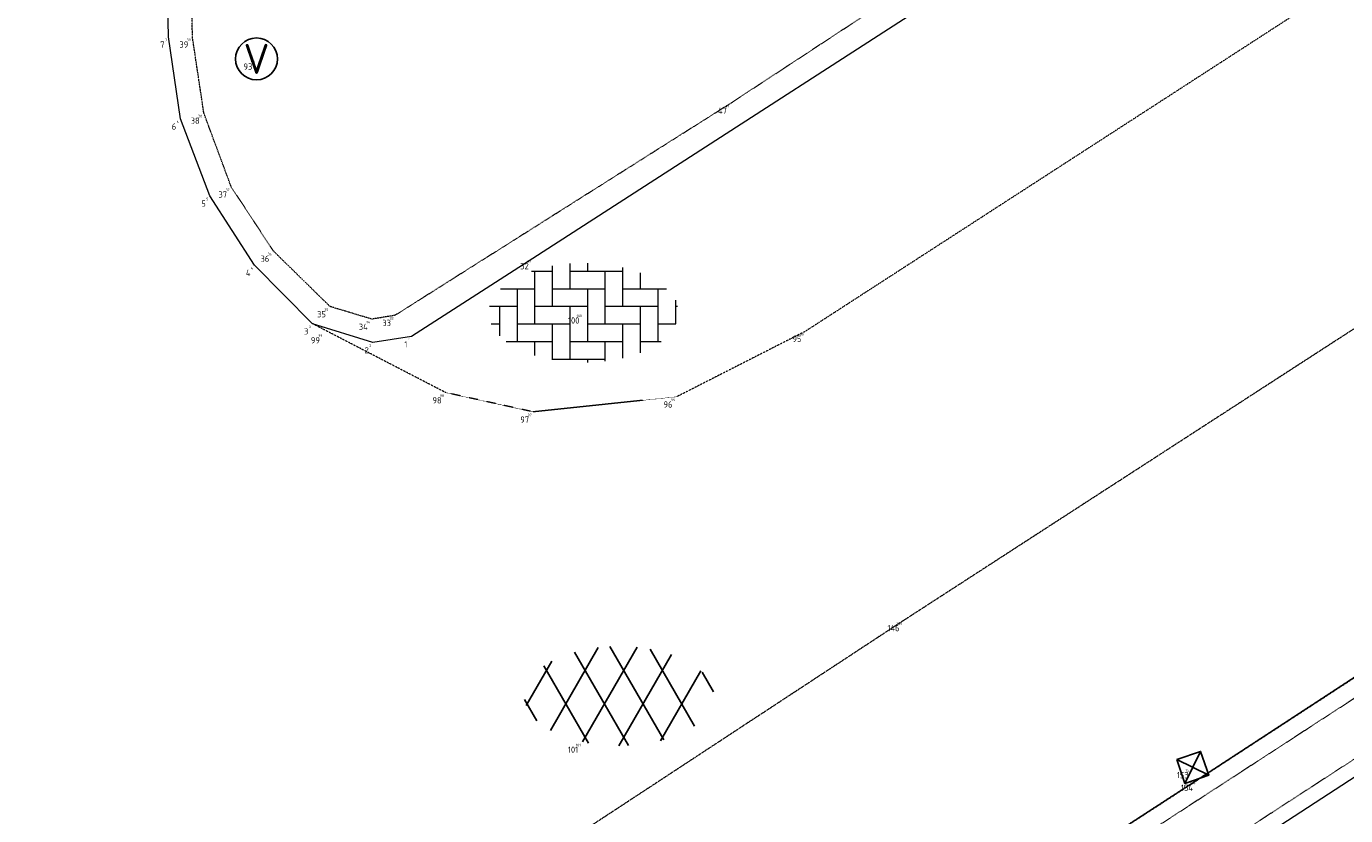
# Model space of a CAD drawing. Header units: millimetres. Extents: x 109167 to 931660, y 98993 to 321604.
# Tile 29 of 39: x 746206 to 761960, y 241422 to 250851. Entities that reach past the tile are written whole.
import ezdxf
from ezdxf.enums import TextEntityAlignment as Align

# ---------------------------------------------------------------- set-up
doc = ezdxf.new("R2010")
doc.units = ezdxf.units.MM
for name, pattern in [('AM-AS', [16, 10, -2, 2, -2]), ('JIS_08_15', [17.25, 15, -0.75, 0.75, -0.75]), ('XX-DASHDOT', [10, 3, -2, 0, -2, 3]), ('XX-HIDDEN', [4, 2, -2])]:
    doc.linetypes.add(name, pattern=pattern)
for name, color, linetype in [('- Plangrens ingemeten', 3, 'JIS_08_15'), ('B-ME-AL-SITUATIEMETING-S', 7, 'Continuous'), ('B-WE-AL-SITUATIEMETING-S', 7, 'Continuous'), ('X-XX-AL-MEETPUNT_DATA_PUNTNUMMER-T18', 7, 'Continuous')]:
    doc.layers.add(name, color=color, linetype=linetype)
for name, color, linetype, lineweight in [('B-WE-AM-AS_WEG-G', 10, 'AM-AS', 18), ('B-WE-IE-MEUBILAIR_WEGMEUBILAIR_VERKEERSBORD-S', 7, 'Continuous', 25), ('B-WE-RI-HWA_KOLK-S', 150, 'Continuous', 25), ('B-WE-VH-KANTOPSLUITING_ACHTERKANTBAND-G', 40, 'XX-DASHDOT', 18), ('B-WE-VH-KANTVERHARDING-G', 40, 'Continuous', 18), ('B-WE-VH-MATERIAALGRENS-G', 7, 'XX-HIDDEN', 18), ('B-WE-VH-VERHARDING_ASFALT-S', 252, 'Continuous', 25), ('B-WE-VH-VERHARDING_BETONSTRAATSTEEN-S', 252, 'Continuous', 25)]:
    doc.layers.add(name, color=color, linetype=linetype, lineweight=lineweight)
doc.styles.add('NLCS-ISO', font='NLCS-ISO.ttf', dxfattribs={"height": 1.8})
doc.styles.add('NLCS-ISO-ANNOTATIVE-T18', font='NLCS-ISO.ttf', dxfattribs={"height": 1.8})
doc.styles.add('NLCS-ISO-M1000-T18', font='NLCS-ISO.ttf', dxfattribs={"height": 1.8})

# ---------------------------------------------------------------- blocks, each defined once
blk = doc.blocks.new('SAL-MEETPUNT_MARKER-SO')
at = {"layer": 'X-XX-AL-MEETPUNT_DATA_PUNTNUMMER-T18', "style": 'NLCS-ISO-ANNOTATIVE-T18'}
blk.add_attdef('PUNTID', text='', height=1.5, dxfattribs=at).set_placement((-1, -2.59), align=Align.RIGHT)
blk = doc.blocks.new('SIE-WEG_VERKEERSBORD-SO')
blk.add_circle((0, 0), 1.25)
at = {"lineweight": 18, "style": 'NLCS-ISO-M1000-T18'}
blk.add_text('V', height=1.8, dxfattribs=at).set_placement((0, 0), align=Align.MIDDLE_CENTER)
blk.add_attdef('TYPE', text='', height=1.8, dxfattribs=at).set_placement((0, 1.25), align=Align.BOTTOM_CENTER)
blk = doc.blocks.new('SVH-BSS-SO')
at = {"lineweight": 18}
for p, q in [((-3.104, 2.486), (-1.872, 2.486)), ((-2.922, 2.486), (-2.922, -0.664)), ((-1.872, 2.806), (-1.872, 0.386)), ((-0.822, 2.941), (-0.822, 1.436)), ((-0.822, 2.486), (2.328, 2.486)), ((0.228, 2.97), (0.228, 2.486)), ((1.278, 2.486), (1.278, -0.664)), ((2.328, 2.709), (2.328, 0.386)), ((3.378, 2.385), (3.378, 1.436)), ((-4.955, 1.436), (-2.922, 1.436)), ((-3.972, 1.436), (-3.972, -1.714)), ((-1.872, 1.436), (1.278, 1.436)), ((0.228, 1.436), (0.228, -1.714)), ((2.328, 1.436), (4.955, 1.436)), ((4.428, 1.436), (4.428, -1.714)), ((-5.61, 0.386), (-3.972, 0.386)), ((-5.022, 0.386), (-5.022, -1.37)), ((-2.922, 0.386), (0.228, 0.386)), ((-0.822, 0.386), (-0.822, -2.764)), ((1.278, 0.386), (4.428, 0.386)), ((3.378, 0.386), (3.378, -2.385)), ((5.478, 0.743), (5.478, -0.664)), ((5.478, 0.386), (5.61, 0.386)), ((-5.515, -0.664), (-5.022, -0.664)), ((-3.972, -0.664), (-0.822, -0.664)), ((-1.872, -0.664), (-1.872, -2.806)), ((0.228, -0.664), (3.378, -0.664)), ((2.328, -0.664), (2.328, -2.709)), ((4.428, -0.664), (5.515, -0.664)), ((-4.622, -1.714), (-1.872, -1.714)), ((-2.922, -1.714), (-2.922, -2.546)), ((-0.822, -1.714), (2.328, -1.714)), ((1.278, -1.714), (1.278, -2.896)), ((3.378, -1.714), (4.622, -1.714)), ((-1.872, -2.764), (1.278, -2.764)), ((0.228, -2.764), (0.228, -2.97))]:
    blk.add_line(p, q, dxfattribs=at)
at = {"lineweight": 18, "style": 'NLCS-ISO-M1000-T18'}
blk.add_attdef('FORMAAT', text='', height=1.8, dxfattribs=at).set_placement((-5.71, 0), align=Align.MIDDLE_RIGHT)
blk.add_attdef('KLEUR', text='', height=1.8, dxfattribs=at).set_placement((6.298, 0), align=Align.MIDDLE_LEFT)
blk = doc.blocks.new('SVH-ASFALT-SO')
at = {"ltscale": 0.1}
for p, q in [((-1.91, 0.692), (0.948, 5.641)), ((0, 0), (3.268, 5.66)), ((4.868, 0.122), (1.647, 5.7)), ((6.701, 0.946), (4.043, 5.55)), ((-3.364, 2.174), (-1.828, 4.834)), ((2.754, -0.217), (-0.469, 5.365)), ((2.176, -0.232), (5.322, 5.217)), ((0.361, -0.072), (-2.305, 4.546)), ((4.657, 0.065), (7.07, 4.246)), ((7.828, 2.995), (7.146, 4.176)), ((-2.72, 1.264), (-3.454, 2.536))]:
    blk.add_line(p, q, dxfattribs=at)
at = {"style": 'NLCS-ISO'}
blk.add_attdef('KLEUR', text='', height=1.8, dxfattribs=at).set_placement((9.486, 2.741), align=Align.MIDDLE_LEFT)
at = {"style": 'NLCS-ISO', "flags": 1}
blk.add_attdef('FUNCTIE', text='', height=1.8, dxfattribs=at).set_placement((0.116, -3.585), align=Align.MIDDLE_CENTER)
blk = doc.blocks.new('B-SRI-KOLK_STRAAT-SO')
at = {"color": 0, "flags": 128}
blk.add_lwpolyline([(-0.75, -0.75), (0.75, -0.75), (0.75, 0.75), (-0.75, 0.75)], close=True, dxfattribs=at)
for points in [[(-0.75, -0.75), (0.75, 0.75)], [(0.75, -0.75), (-0.75, 0.75)]]:
    blk.add_lwpolyline(points, dxfattribs=at)

msp = doc.modelspace()

# ---------------------------------------------------------------- linework, layer by layer
at = {"layer": '- Plangrens ingemeten'}
msp.add_polyline3d([(773533.5, 250527.7, 849.8), (773012.8, 250199.2, 824.6), (765997.2, 245588.7, 673.2), (763440.9, 243970.2, 606.9), (760187, 241846.2, 542.4), (753510.2, 237512.7, 469.9), (746781.6, 233156.9, 392.1), (746206.2, 232794.4, 386.9)], dxfattribs=at)
at = {"layer": 'B-WE-AM-AS_WEG-G'}
msp.add_polyline3d([(780835.6, 259467.7, 1042.5), (772686.7, 254165, 922.2), (765121.2, 249220.1, 754.6), (756682.5, 243753.5, 605.2), (746865.1, 237303.6, 425.6)], dxfattribs=at)
at = {"layer": 'B-WE-VH-KANTOPSLUITING_ACHTERKANTBAND-G'}
for points in [[(750610.1, 247399.3, 766.2), (750332.2, 247352.8, 762.2), (749832.4, 247503.7, 757.2), (749156.1, 248167.1, 741.1), (748652.6, 248933.7, 740.5), (748325.3, 249815.8, 722.2), (748189, 250725.6, 735), (748149.1, 253934.2, 727.8), (748337.1, 253948.4, 739.5), (748335.1, 254170, 717.8), (756686.3, 255073.1, 908.4), (758225.8, 252523.3, 844.9), (758065.3, 252426.5, 863.1), (758175, 252265.7, 856.9), (754621.7, 249934.9, 814.1)], [(763396.1, 243688.4, 692.6), (755637, 238642.8, 608.4), (746473.6, 232704, 505.1), (746781.2, 232178, 500.8), (755158.6, 237607.6, 607.9), (763696.3, 243160.1, 687.2)]]:
    msp.add_polyline3d(points, close=True, dxfattribs=at)
at = {"layer": 'B-WE-VH-KANTVERHARDING-G'}
for points in [[(751328.9, 261558.3, 673.6), (752319, 261675.4, 694), (761331.4, 261726.3, 751.6), (769120.3, 261774.5, 797.9), (777307, 261821.9, 931.4), (777520.7, 261514.1, 917.6), (773932.7, 259134.3, 885.4), (773503.9, 258981, 881.5), (773182.2, 258994.2, 890.8), (770260.2, 259475, 883.1), (769952.7, 259461.1, 884.2), (769732.9, 259366.6, 886.8), (761094.8, 253792.2, 782.2), (758562.2, 252150.9, 774.2), (752255, 248077.8, 698.8), (750805.9, 247143.8, 642.4)], [(750805.9, 247143.8, 642.4), (750344.7, 247073.8, 639.4), (749623.1, 247298.9, 645), (748932.1, 247997.3, 641.4), (748398.2, 248825, 648.2), (748045, 249746.1, 643.2), (747904.8, 250724.9, 650.5), (747826.7, 254235.6, 614.5), (747852.7, 257253.1, 619), (747812.4, 257744.8, 618), (748273.9, 259205.3, 635.7)], [(773533.5, 250527.7, 849.8), (773012.5, 250199, 826.2), (765997.2, 245588.7, 673.2), (763436.5, 243967.4, 607.5), (760187, 241846.2, 542.4), (753510.2, 237512.7, 469.9), (746781.6, 233156.9, 392.1), (746206.2, 232794.4, 386.9), (746782.4, 231924.6, 300.2), (754350.4, 236862.4, 325.4), (763976, 243127.9, 570), (763440.9, 243970.2, 606.9)]]:
    msp.add_polyline3d(points, dxfattribs=at)
at = {"layer": 'B-WE-VH-MATERIAALGRENS-G'}
msp.add_polyline3d([(773932.7, 259134.3, 885.4), (755511.3, 247209.2, 676.5), (753971.6, 246425.5, 651), (752259.6, 246245, 614.2), (751214.3, 246475.1, 620.6), (749623.1, 247298.9, 645)], dxfattribs=at)

# ---------------------------------------------------------------- block references
at = {"layer": 'B-ME-AL-SITUATIEMETING-S'}
ref = msp.add_blockref('SAL-MEETPUNT_MARKER-SO', (747904.8, 250724.9, 650.5), dxfattribs=dict(at, xscale=20, yscale=20, zscale=20))
ref.add_attrib('PUNTID', '7', dxfattribs={"layer": 'X-XX-AL-MEETPUNT_DATA_PUNTNUMMER-T18', "height": 30, "style": 'NLCS-ISO-ANNOTATIVE-T18'}).set_placement((747884.8, 250673.2, 650.5), align=Align.RIGHT)
ref = msp.add_blockref('SAL-MEETPUNT_MARKER-SO', (748189, 250725.6, 735), dxfattribs=dict(at, xscale=20, yscale=20, zscale=20))
ref.add_attrib('PUNTID', '39', dxfattribs={"layer": 'X-XX-AL-MEETPUNT_DATA_PUNTNUMMER-T18', "height": 30, "style": 'NLCS-ISO-ANNOTATIVE-T18'}).set_placement((748169, 250673.9, 735), align=Align.RIGHT)
ref = msp.add_blockref('SAL-MEETPUNT_MARKER-SO', (748954.2, 250462.4, 772.8), dxfattribs=dict(at, xscale=20, yscale=20, zscale=20))
ref.add_attrib('PUNTID', '93', dxfattribs={"layer": 'X-XX-AL-MEETPUNT_DATA_PUNTNUMMER-T18', "height": 30, "style": 'NLCS-ISO-ANNOTATIVE-T18'}).set_placement((748934.2, 250410.7, 772.8), align=Align.RIGHT)
ref = msp.add_blockref('SAL-MEETPUNT_MARKER-SO', (754621.7, 249934.9, 814.1), dxfattribs=dict(at, xscale=20, yscale=20, zscale=20))
ref.add_attrib('PUNTID', '47', dxfattribs={"layer": 'X-XX-AL-MEETPUNT_DATA_PUNTNUMMER-T18', "height": 30, "style": 'NLCS-ISO-ANNOTATIVE-T18'}).set_placement((754601.7, 249883.2, 814.1), align=Align.RIGHT)
ref = msp.add_blockref('SAL-MEETPUNT_MARKER-SO', (748045, 249746.1, 643.2), dxfattribs=dict(at, xscale=20, yscale=20, zscale=20))
ref.add_attrib('PUNTID', '6', dxfattribs={"layer": 'X-XX-AL-MEETPUNT_DATA_PUNTNUMMER-T18', "height": 30, "style": 'NLCS-ISO-ANNOTATIVE-T18'}).set_placement((748025, 249694.4, 643.2), align=Align.RIGHT)
ref = msp.add_blockref('SAL-MEETPUNT_MARKER-SO', (748325.3, 249815.8, 722.2), dxfattribs=dict(at, xscale=20, yscale=20, zscale=20))
ref.add_attrib('PUNTID', '38', dxfattribs={"layer": 'X-XX-AL-MEETPUNT_DATA_PUNTNUMMER-T18', "height": 30, "style": 'NLCS-ISO-ANNOTATIVE-T18'}).set_placement((748305.3, 249764.1, 722.2), align=Align.RIGHT)
ref = msp.add_blockref('SAL-MEETPUNT_MARKER-SO', (748398.2, 248825, 648.2), dxfattribs=dict(at, xscale=20, yscale=20, zscale=20))
ref.add_attrib('PUNTID', '5', dxfattribs={"layer": 'X-XX-AL-MEETPUNT_DATA_PUNTNUMMER-T18', "height": 30, "style": 'NLCS-ISO-ANNOTATIVE-T18'}).set_placement((748378.2, 248773.3, 648.2), align=Align.RIGHT)
ref = msp.add_blockref('SAL-MEETPUNT_MARKER-SO', (748652.6, 248933.7, 740.5), dxfattribs=dict(at, xscale=20, yscale=20, zscale=20))
ref.add_attrib('PUNTID', '37', dxfattribs={"layer": 'X-XX-AL-MEETPUNT_DATA_PUNTNUMMER-T18', "height": 30, "style": 'NLCS-ISO-ANNOTATIVE-T18'}).set_placement((748632.6, 248882, 740.5), align=Align.RIGHT)
ref = msp.add_blockref('SAL-MEETPUNT_MARKER-SO', (749156.1, 248167.1, 741.1), dxfattribs=dict(at, xscale=20, yscale=20, zscale=20))
ref.add_attrib('PUNTID', '36', dxfattribs={"layer": 'X-XX-AL-MEETPUNT_DATA_PUNTNUMMER-T18', "height": 30, "style": 'NLCS-ISO-ANNOTATIVE-T18'}).set_placement((749136.1, 248115.4, 741.1), align=Align.RIGHT)
ref = msp.add_blockref('SAL-MEETPUNT_MARKER-SO', (748932.1, 247997.3, 641.4), dxfattribs=dict(at, xscale=20, yscale=20, zscale=20))
ref.add_attrib('PUNTID', '4', dxfattribs={"layer": 'X-XX-AL-MEETPUNT_DATA_PUNTNUMMER-T18', "height": 30, "style": 'NLCS-ISO-ANNOTATIVE-T18'}).set_placement((748912.1, 247945.6, 641.4), align=Align.RIGHT)
ref = msp.add_blockref('SAL-MEETPUNT_MARKER-SO', (752255, 248077.8, 698.8), dxfattribs=dict(at, xscale=20, yscale=20, zscale=20))
ref.add_attrib('PUNTID', '32', dxfattribs={"layer": 'X-XX-AL-MEETPUNT_DATA_PUNTNUMMER-T18', "height": 30, "style": 'NLCS-ISO-ANNOTATIVE-T18'}).set_placement((752235, 248026.1, 698.8), align=Align.RIGHT)
ref = msp.add_blockref('SAL-MEETPUNT_MARKER-SO', (749832.4, 247503.7, 757.2), dxfattribs=dict(at, xscale=20, yscale=20, zscale=20))
ref.add_attrib('PUNTID', '35', dxfattribs={"layer": 'X-XX-AL-MEETPUNT_DATA_PUNTNUMMER-T18', "height": 30, "style": 'NLCS-ISO-ANNOTATIVE-T18'}).set_placement((749812.4, 247452, 757.2), align=Align.RIGHT)
ref = msp.add_blockref('SAL-MEETPUNT_MARKER-SO', (750610.1, 247399.3, 766.2), dxfattribs=dict(at, xscale=20, yscale=20, zscale=20))
ref.add_attrib('PUNTID', '33', dxfattribs={"layer": 'X-XX-AL-MEETPUNT_DATA_PUNTNUMMER-T18', "height": 30, "style": 'NLCS-ISO-ANNOTATIVE-T18'}).set_placement((750590.1, 247347.6, 766.2), align=Align.RIGHT)
ref = msp.add_blockref('SAL-MEETPUNT_MARKER-SO', (752860.4, 247429.5, 675.4), dxfattribs=dict(at, xscale=20, yscale=20, zscale=20))
ref.add_attrib('PUNTID', '100', dxfattribs={"layer": 'X-XX-AL-MEETPUNT_DATA_PUNTNUMMER-T18', "height": 30, "style": 'NLCS-ISO-ANNOTATIVE-T18'}).set_placement((752840.4, 247377.8, 675.4), align=Align.RIGHT)
ref = msp.add_blockref('SAL-MEETPUNT_MARKER-SO', (749623.1, 247298.9, 645), dxfattribs=dict(at, xscale=20, yscale=20, zscale=20))
ref.add_attrib('PUNTID', '3', dxfattribs={"layer": 'X-XX-AL-MEETPUNT_DATA_PUNTNUMMER-T18', "height": 30, "style": 'NLCS-ISO-ANNOTATIVE-T18'}).set_placement((749603.1, 247247.2, 645), align=Align.RIGHT)
ref = msp.add_blockref('SAL-MEETPUNT_MARKER-SO', (750332.2, 247352.8, 762.2), dxfattribs=dict(at, xscale=20, yscale=20, zscale=20))
ref.add_attrib('PUNTID', '34', dxfattribs={"layer": 'X-XX-AL-MEETPUNT_DATA_PUNTNUMMER-T18', "height": 30, "style": 'NLCS-ISO-ANNOTATIVE-T18'}).set_placement((750312.2, 247301.1, 762.2), align=Align.RIGHT)
ref = msp.add_blockref('SAL-MEETPUNT_MARKER-SO', (755511.3, 247209.2, 676.5), dxfattribs=dict(at, xscale=20, yscale=20, zscale=20))
ref.add_attrib('PUNTID', '95', dxfattribs={"layer": 'X-XX-AL-MEETPUNT_DATA_PUNTNUMMER-T18', "height": 30, "style": 'NLCS-ISO-ANNOTATIVE-T18'}).set_placement((755491.3, 247157.5, 676.5), align=Align.RIGHT)
ref = msp.add_blockref('SAL-MEETPUNT_MARKER-SO', (749761, 247192.4, 638.5), dxfattribs=dict(at, xscale=20, yscale=20, zscale=20))
ref.add_attrib('PUNTID', '99', dxfattribs={"layer": 'X-XX-AL-MEETPUNT_DATA_PUNTNUMMER-T18', "height": 30, "style": 'NLCS-ISO-ANNOTATIVE-T18'}).set_placement((749741, 247140.7, 638.5), align=Align.RIGHT)
ref = msp.add_blockref('SAL-MEETPUNT_MARKER-SO', (750344.7, 247073.8, 639.4), dxfattribs=dict(at, xscale=20, yscale=20, zscale=20))
ref.add_attrib('PUNTID', '2', dxfattribs={"layer": 'X-XX-AL-MEETPUNT_DATA_PUNTNUMMER-T18', "height": 30, "style": 'NLCS-ISO-ANNOTATIVE-T18'}).set_placement((750324.7, 247022.1, 639.4), align=Align.RIGHT)
ref = msp.add_blockref('SAL-MEETPUNT_MARKER-SO', (750805.9, 247143.8, 642.4), dxfattribs=dict(at, xscale=20, yscale=20, zscale=20))
ref.add_attrib('PUNTID', '1', dxfattribs={"layer": 'X-XX-AL-MEETPUNT_DATA_PUNTNUMMER-T18', "height": 30, "style": 'NLCS-ISO-ANNOTATIVE-T18'}).set_placement((750785.9, 247092.1, 642.4), align=Align.RIGHT)
ref = msp.add_blockref('SAL-MEETPUNT_MARKER-SO', (751214.3, 246475.1, 620.6), dxfattribs=dict(at, xscale=20, yscale=20, zscale=20))
ref.add_attrib('PUNTID', '98', dxfattribs={"layer": 'X-XX-AL-MEETPUNT_DATA_PUNTNUMMER-T18', "height": 30, "style": 'NLCS-ISO-ANNOTATIVE-T18'}).set_placement((751194.3, 246423.4, 620.6), align=Align.RIGHT)
ref = msp.add_blockref('SAL-MEETPUNT_MARKER-SO', (753971.6, 246425.5, 651), dxfattribs=dict(at, xscale=20, yscale=20, zscale=20))
ref.add_attrib('PUNTID', '96', dxfattribs={"layer": 'X-XX-AL-MEETPUNT_DATA_PUNTNUMMER-T18', "height": 30, "style": 'NLCS-ISO-ANNOTATIVE-T18'}).set_placement((753951.6, 246373.8, 651), align=Align.RIGHT)
ref = msp.add_blockref('SAL-MEETPUNT_MARKER-SO', (752259.6, 246245, 614.2), dxfattribs=dict(at, xscale=20, yscale=20, zscale=20))
ref.add_attrib('PUNTID', '97', dxfattribs={"layer": 'X-XX-AL-MEETPUNT_DATA_PUNTNUMMER-T18', "height": 30, "style": 'NLCS-ISO-ANNOTATIVE-T18'}).set_placement((752239.6, 246193.3, 614.2), align=Align.RIGHT)
ref = msp.add_blockref('SAL-MEETPUNT_MARKER-SO', (756682.5, 243753.5, 605.2), dxfattribs=dict(at, xscale=20, yscale=20, zscale=20))
ref.add_attrib('PUNTID', '146', dxfattribs={"layer": 'X-XX-AL-MEETPUNT_DATA_PUNTNUMMER-T18', "height": 30, "style": 'NLCS-ISO-ANNOTATIVE-T18'}).set_placement((756662.5, 243701.8, 605.2), align=Align.RIGHT)
ref = msp.add_blockref('SAL-MEETPUNT_MARKER-SO', (752845.9, 242301.4, 537.5), dxfattribs=dict(at, xscale=20, yscale=20, zscale=20))
ref.add_attrib('PUNTID', '101', dxfattribs={"layer": 'X-XX-AL-MEETPUNT_DATA_PUNTNUMMER-T18', "height": 30, "style": 'NLCS-ISO-ANNOTATIVE-T18'}).set_placement((752825.9, 242249.7, 537.5), align=Align.RIGHT)
ref = msp.add_blockref('SAL-MEETPUNT_MARKER-SO', (760135.1, 241997.8, 539), dxfattribs=dict(at, xscale=20, yscale=20, zscale=20))
ref.add_attrib('PUNTID', '153', dxfattribs={"layer": 'X-XX-AL-MEETPUNT_DATA_PUNTNUMMER-T18', "height": 30, "style": 'NLCS-ISO-ANNOTATIVE-T18'}).set_placement((760115.1, 241946.1, 539), align=Align.RIGHT)
ref = msp.add_blockref('SAL-MEETPUNT_MARKER-SO', (760187, 241846.2, 542.4), dxfattribs=dict(at, xscale=20, yscale=20, zscale=20))
ref.add_attrib('PUNTID', '154', dxfattribs={"layer": 'X-XX-AL-MEETPUNT_DATA_PUNTNUMMER-T18', "height": 30, "style": 'NLCS-ISO-ANNOTATIVE-T18'}).set_placement((760167, 241794.5, 542.4), align=Align.RIGHT)
at = {"layer": 'B-WE-AL-SITUATIEMETING-S'}
ref = msp.add_blockref('SAL-MEETPUNT_MARKER-SO', (747904.8, 250724.9, 650.5), dxfattribs=dict(at, xscale=50, yscale=50, zscale=50))
ref.add_attrib('PUNTID', '7', dxfattribs={"layer": 'X-XX-AL-MEETPUNT_DATA_PUNTNUMMER-T18', "height": 75, "style": 'NLCS-ISO-ANNOTATIVE-T18'}).set_placement((747854.8, 250595.5, 650.5), align=Align.RIGHT)
ref = msp.add_blockref('SAL-MEETPUNT_MARKER-SO', (748189, 250725.6, 735), dxfattribs=dict(at, xscale=50, yscale=50, zscale=50))
ref.add_attrib('PUNTID', '39', dxfattribs={"layer": 'X-XX-AL-MEETPUNT_DATA_PUNTNUMMER-T18', "height": 75, "style": 'NLCS-ISO-ANNOTATIVE-T18'}).set_placement((748139, 250596.2, 735), align=Align.RIGHT)
ref = msp.add_blockref('SAL-MEETPUNT_MARKER-SO', (748954.2, 250462.4, 772.8), dxfattribs=dict(at, xscale=50, yscale=50, zscale=50))
ref.add_attrib('PUNTID', '93', dxfattribs={"layer": 'X-XX-AL-MEETPUNT_DATA_PUNTNUMMER-T18', "height": 75, "style": 'NLCS-ISO-ANNOTATIVE-T18'}).set_placement((748904.2, 250333, 772.8), align=Align.RIGHT)
ref = msp.add_blockref('SAL-MEETPUNT_MARKER-SO', (754621.7, 249934.9, 814.1), dxfattribs=dict(at, xscale=50, yscale=50, zscale=50))
ref.add_attrib('PUNTID', '47', dxfattribs={"layer": 'X-XX-AL-MEETPUNT_DATA_PUNTNUMMER-T18', "height": 75, "style": 'NLCS-ISO-ANNOTATIVE-T18'}).set_placement((754571.7, 249805.5, 814.1), align=Align.RIGHT)
ref = msp.add_blockref('SAL-MEETPUNT_MARKER-SO', (748325.3, 249815.8, 722.2), dxfattribs=dict(at, xscale=50, yscale=50, zscale=50))
ref.add_attrib('PUNTID', '38', dxfattribs={"layer": 'X-XX-AL-MEETPUNT_DATA_PUNTNUMMER-T18', "height": 75, "style": 'NLCS-ISO-ANNOTATIVE-T18'}).set_placement((748275.3, 249686.4, 722.2), align=Align.RIGHT)
ref = msp.add_blockref('SAL-MEETPUNT_MARKER-SO', (748045, 249746.1, 643.2), dxfattribs=dict(at, xscale=50, yscale=50, zscale=50))
ref.add_attrib('PUNTID', '6', dxfattribs={"layer": 'X-XX-AL-MEETPUNT_DATA_PUNTNUMMER-T18', "height": 75, "style": 'NLCS-ISO-ANNOTATIVE-T18'}).set_placement((747995, 249616.7, 643.2), align=Align.RIGHT)
ref = msp.add_blockref('SAL-MEETPUNT_MARKER-SO', (748398.2, 248825, 648.2), dxfattribs=dict(at, xscale=50, yscale=50, zscale=50))
ref.add_attrib('PUNTID', '5', dxfattribs={"layer": 'X-XX-AL-MEETPUNT_DATA_PUNTNUMMER-T18', "height": 75, "style": 'NLCS-ISO-ANNOTATIVE-T18'}).set_placement((748348.2, 248695.6, 648.2), align=Align.RIGHT)
ref = msp.add_blockref('SAL-MEETPUNT_MARKER-SO', (748652.6, 248933.7, 740.5), dxfattribs=dict(at, xscale=50, yscale=50, zscale=50))
ref.add_attrib('PUNTID', '37', dxfattribs={"layer": 'X-XX-AL-MEETPUNT_DATA_PUNTNUMMER-T18', "height": 75, "style": 'NLCS-ISO-ANNOTATIVE-T18'}).set_placement((748602.6, 248804.3, 740.5), align=Align.RIGHT)
ref = msp.add_blockref('SAL-MEETPUNT_MARKER-SO', (749156.1, 248167.1, 741.1), dxfattribs=dict(at, xscale=50, yscale=50, zscale=50))
ref.add_attrib('PUNTID', '36', dxfattribs={"layer": 'X-XX-AL-MEETPUNT_DATA_PUNTNUMMER-T18', "height": 75, "style": 'NLCS-ISO-ANNOTATIVE-T18'}).set_placement((749106.1, 248037.7, 741.1), align=Align.RIGHT)
ref = msp.add_blockref('SAL-MEETPUNT_MARKER-SO', (752255, 248077.8, 698.8), dxfattribs=dict(at, xscale=50, yscale=50, zscale=50))
ref.add_attrib('PUNTID', '32', dxfattribs={"layer": 'X-XX-AL-MEETPUNT_DATA_PUNTNUMMER-T18', "height": 75, "style": 'NLCS-ISO-ANNOTATIVE-T18'}).set_placement((752205, 247948.4, 698.8), align=Align.RIGHT)
ref = msp.add_blockref('SAL-MEETPUNT_MARKER-SO', (748932.1, 247997.3, 641.4), dxfattribs=dict(at, xscale=50, yscale=50, zscale=50))
ref.add_attrib('PUNTID', '4', dxfattribs={"layer": 'X-XX-AL-MEETPUNT_DATA_PUNTNUMMER-T18', "height": 75, "style": 'NLCS-ISO-ANNOTATIVE-T18'}).set_placement((748882.1, 247867.9, 641.4), align=Align.RIGHT)
ref = msp.add_blockref('SAL-MEETPUNT_MARKER-SO', (749832.4, 247503.7, 757.2), dxfattribs=dict(at, xscale=50, yscale=50, zscale=50))
ref.add_attrib('PUNTID', '35', dxfattribs={"layer": 'X-XX-AL-MEETPUNT_DATA_PUNTNUMMER-T18', "height": 75, "style": 'NLCS-ISO-ANNOTATIVE-T18'}).set_placement((749782.4, 247374.3, 757.2), align=Align.RIGHT)
ref = msp.add_blockref('SAL-MEETPUNT_MARKER-SO', (750610.1, 247399.3, 766.2), dxfattribs=dict(at, xscale=50, yscale=50, zscale=50))
ref.add_attrib('PUNTID', '33', dxfattribs={"layer": 'X-XX-AL-MEETPUNT_DATA_PUNTNUMMER-T18', "height": 75, "style": 'NLCS-ISO-ANNOTATIVE-T18'}).set_placement((750560.1, 247269.9, 766.2), align=Align.RIGHT)
ref = msp.add_blockref('SAL-MEETPUNT_MARKER-SO', (752860.4, 247429.5, 675.4), dxfattribs=dict(at, xscale=50, yscale=50, zscale=50))
ref.add_attrib('PUNTID', '100', dxfattribs={"layer": 'X-XX-AL-MEETPUNT_DATA_PUNTNUMMER-T18', "height": 75, "style": 'NLCS-ISO-ANNOTATIVE-T18'}).set_placement((752810.4, 247300.1, 675.4), align=Align.RIGHT)
ref = msp.add_blockref('SAL-MEETPUNT_MARKER-SO', (749623.1, 247298.9, 645), dxfattribs=dict(at, xscale=50, yscale=50, zscale=50))
ref.add_attrib('PUNTID', '3', dxfattribs={"layer": 'X-XX-AL-MEETPUNT_DATA_PUNTNUMMER-T18', "height": 75, "style": 'NLCS-ISO-ANNOTATIVE-T18'}).set_placement((749573.1, 247169.5, 645), align=Align.RIGHT)
ref = msp.add_blockref('SAL-MEETPUNT_MARKER-SO', (750332.2, 247352.8, 762.2), dxfattribs=dict(at, xscale=50, yscale=50, zscale=50))
ref.add_attrib('PUNTID', '34', dxfattribs={"layer": 'X-XX-AL-MEETPUNT_DATA_PUNTNUMMER-T18', "height": 75, "style": 'NLCS-ISO-ANNOTATIVE-T18'}).set_placement((750282.2, 247223.4, 762.2), align=Align.RIGHT)
ref = msp.add_blockref('SAL-MEETPUNT_MARKER-SO', (749761, 247192.4, 638.5), dxfattribs=dict(at, xscale=50, yscale=50, zscale=50))
ref.add_attrib('PUNTID', '99', dxfattribs={"layer": 'X-XX-AL-MEETPUNT_DATA_PUNTNUMMER-T18', "height": 75, "style": 'NLCS-ISO-ANNOTATIVE-T18'}).set_placement((749711, 247063, 638.5), align=Align.RIGHT)
ref = msp.add_blockref('SAL-MEETPUNT_MARKER-SO', (750805.9, 247143.8, 642.4), dxfattribs=dict(at, xscale=50, yscale=50, zscale=50))
ref.add_attrib('PUNTID', '1', dxfattribs={"layer": 'X-XX-AL-MEETPUNT_DATA_PUNTNUMMER-T18', "height": 75, "style": 'NLCS-ISO-ANNOTATIVE-T18'}).set_placement((750755.9, 247014.4, 642.4), align=Align.RIGHT)
ref = msp.add_blockref('SAL-MEETPUNT_MARKER-SO', (755511.3, 247209.2, 676.5), dxfattribs=dict(at, xscale=50, yscale=50, zscale=50))
ref.add_attrib('PUNTID', '95', dxfattribs={"layer": 'X-XX-AL-MEETPUNT_DATA_PUNTNUMMER-T18', "height": 75, "style": 'NLCS-ISO-ANNOTATIVE-T18'}).set_placement((755461.3, 247079.8, 676.5), align=Align.RIGHT)
ref = msp.add_blockref('SAL-MEETPUNT_MARKER-SO', (750344.7, 247073.8, 639.4), dxfattribs=dict(at, xscale=50, yscale=50, zscale=50))
ref.add_attrib('PUNTID', '2', dxfattribs={"layer": 'X-XX-AL-MEETPUNT_DATA_PUNTNUMMER-T18', "height": 75, "style": 'NLCS-ISO-ANNOTATIVE-T18'}).set_placement((750294.7, 246944.4, 639.4), align=Align.RIGHT)
ref = msp.add_blockref('SAL-MEETPUNT_MARKER-SO', (751214.3, 246475.1, 620.6), dxfattribs=dict(at, xscale=50, yscale=50, zscale=50))
ref.add_attrib('PUNTID', '98', dxfattribs={"layer": 'X-XX-AL-MEETPUNT_DATA_PUNTNUMMER-T18', "height": 75, "style": 'NLCS-ISO-ANNOTATIVE-T18'}).set_placement((751164.3, 246345.7, 620.6), align=Align.RIGHT)
ref = msp.add_blockref('SAL-MEETPUNT_MARKER-SO', (753971.6, 246425.5, 651), dxfattribs=dict(at, xscale=50, yscale=50, zscale=50))
ref.add_attrib('PUNTID', '96', dxfattribs={"layer": 'X-XX-AL-MEETPUNT_DATA_PUNTNUMMER-T18', "height": 75, "style": 'NLCS-ISO-ANNOTATIVE-T18'}).set_placement((753921.6, 246296.1, 651), align=Align.RIGHT)
ref = msp.add_blockref('SAL-MEETPUNT_MARKER-SO', (752259.6, 246245, 614.2), dxfattribs=dict(at, xscale=50, yscale=50, zscale=50))
ref.add_attrib('PUNTID', '97', dxfattribs={"layer": 'X-XX-AL-MEETPUNT_DATA_PUNTNUMMER-T18', "height": 75, "style": 'NLCS-ISO-ANNOTATIVE-T18'}).set_placement((752209.6, 246115.6, 614.2), align=Align.RIGHT)
ref = msp.add_blockref('SAL-MEETPUNT_MARKER-SO', (756682.5, 243753.5, 605.2), dxfattribs=dict(at, xscale=50, yscale=50, zscale=50))
ref.add_attrib('PUNTID', '146', dxfattribs={"layer": 'X-XX-AL-MEETPUNT_DATA_PUNTNUMMER-T18', "height": 75, "style": 'NLCS-ISO-ANNOTATIVE-T18'}).set_placement((756632.5, 243624.1, 605.2), align=Align.RIGHT)
ref = msp.add_blockref('SAL-MEETPUNT_MARKER-SO', (752845.9, 242301.4, 537.5), dxfattribs=dict(at, xscale=50, yscale=50, zscale=50))
ref.add_attrib('PUNTID', '101', dxfattribs={"layer": 'X-XX-AL-MEETPUNT_DATA_PUNTNUMMER-T18', "height": 75, "style": 'NLCS-ISO-ANNOTATIVE-T18'}).set_placement((752795.9, 242172, 537.5), align=Align.RIGHT)
ref = msp.add_blockref('SAL-MEETPUNT_MARKER-SO', (760135.1, 241997.8, 539), dxfattribs=dict(at, xscale=50, yscale=50, zscale=50))
ref.add_attrib('PUNTID', '153', dxfattribs={"layer": 'X-XX-AL-MEETPUNT_DATA_PUNTNUMMER-T18', "height": 75, "style": 'NLCS-ISO-ANNOTATIVE-T18'}).set_placement((760085.1, 241868.4, 539), align=Align.RIGHT)
ref = msp.add_blockref('SAL-MEETPUNT_MARKER-SO', (760187, 241846.2, 542.4), dxfattribs=dict(at, xscale=50, yscale=50, zscale=50))
ref.add_attrib('PUNTID', '154', dxfattribs={"layer": 'X-XX-AL-MEETPUNT_DATA_PUNTNUMMER-T18', "height": 75, "style": 'NLCS-ISO-ANNOTATIVE-T18'}).set_placement((760137, 241716.8, 542.4), align=Align.RIGHT)
at = {"layer": 'B-WE-IE-MEUBILAIR_WEGMEUBILAIR_VERKEERSBORD-S', "xscale": 200, "yscale": 200, "zscale": 200}
msp.add_blockref('SIE-WEG_VERKEERSBORD-SO', (748954.2, 250462.4, 772.8), dxfattribs=at)
at = {"layer": 'B-WE-RI-HWA_KOLK-S', "xscale": 200, "yscale": 200, "zscale": 200, "rotation": 288.8985516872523}
msp.add_blockref('B-SRI-KOLK_STRAAT-SO', (760135.1, 241997.8, 539), dxfattribs=at)
at = {"layer": 'B-WE-VH-VERHARDING_ASFALT-S', "xscale": 200, "yscale": 200, "zscale": 200}
msp.add_blockref('SVH-ASFALT-SO', (752845.9, 242301.4, 537.5), dxfattribs=at)
at = {"layer": 'B-WE-VH-VERHARDING_BETONSTRAATSTEEN-S', "xscale": 200, "yscale": 200, "zscale": 200}
msp.add_blockref('SVH-BSS-SO', (752860.4, 247429.5, 675.4), dxfattribs=at)

doc.saveas('drawing.dxf')
